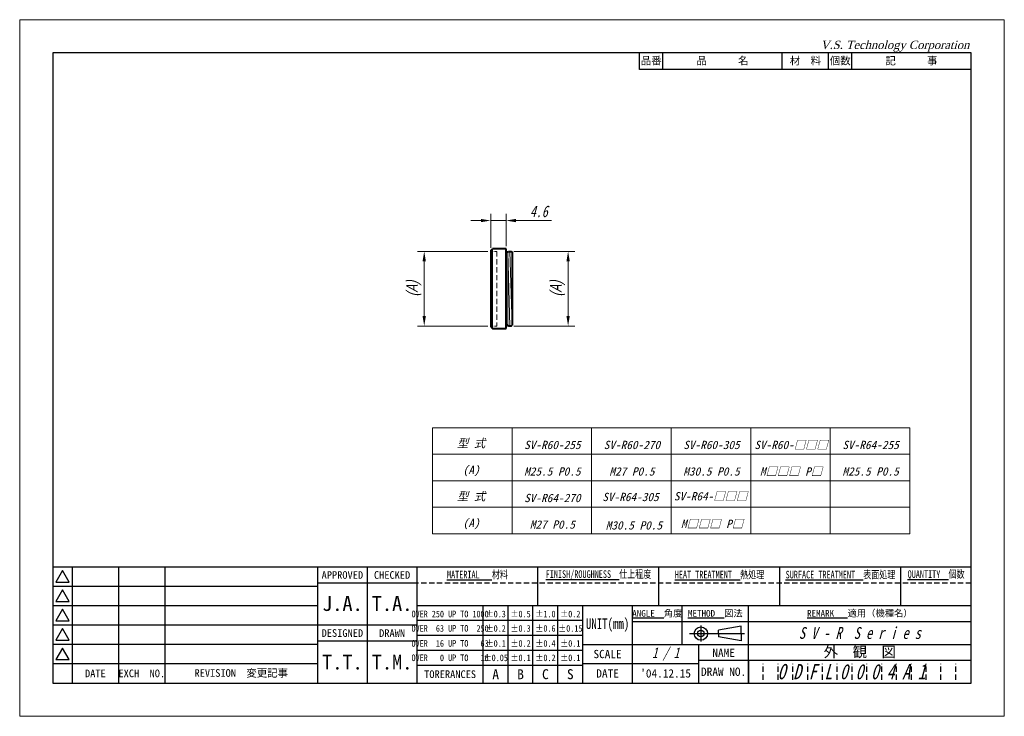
# Model space of a CAD drawing. Header units: millimetres. Extents: x 0 to 297, y 0 to 210.
import ezdxf
from ezdxf.enums import TextEntityAlignment as Align

# ---------------------------------------------------------------- set-up
doc = ezdxf.new("R2010")
doc.units = ezdxf.units.MM
doc.header["$LTSCALE"] = 0.25
doc.linetypes.add('HIDDEN', pattern=[9.525, 6.35, -3.175])
for name, color, linetype, lineweight in [('11-太線', 7, 'Continuous', 40), ('12-中線', 7, 'Continuous', 20), ('3-かくれ線', 5, 'HIDDEN', 20), ('4-寸法線', 5, 'Continuous', 20), ('5-文字', 5, 'Continuous', 20), ('6-図面枠', 5, 'Continuous', 25), ('補助線', 254, 'Continuous', 0)]:
    doc.layers.add(name, color=color, linetype=linetype, lineweight=lineweight)
doc.styles.add('(TNK)aSS', font='MS Gothic.ttf', dxfattribs={"width": 0.75, "oblique": 15, "height": 3.5})
doc.styles.add('italic_01', font='MS Gothic.ttf', dxfattribs={"width": 0.75, "oblique": 15, "height": 2})
doc.styles.add('narrow_01', font='MS Gothic.ttf', dxfattribs={"width": 0.75, "height": 2})
doc.styles.add('VST', font='CENTURY.TTF', dxfattribs={"oblique": 15, "height": 2.5})
doc.dimstyles.new('TMIZO', dxfattribs={"dimscale": 0, "dimtxt": 3.5, "dimasz": 3, "dimexe": 2, "dimexo": 0.8, "dimgap": 1, "dimtad": 3, "dimtoh": 1, "dimdec": 1, "dimrnd": 0.005, "dimdsep": 46, "dimtxsty": '(TNK)aSS', "dimcen": 0, "dimclrd": 5, "dimclre": 5, "dimclrt": 5, "dimaunit": 1, "dimadec": 0, "dimazin": 2, "dimtfac": 1, "dimtdec": 1, "dimtmove": 0, "dimatfit": 3, "dimfxl": 1, "dimtolj": 1, "dimtzin": 0, "dimlwd": -1, "dimlwe": -1, "dimarcsym": 0})

# ---------------------------------------------------------------- blocks, each defined once
blk = doc.blocks.new('*D1')
at = {"layer": '4-寸法線', "color": 5}
for p, q in [((141.2, 140.16), (120.02, 140.16)), ((122.02, 137.16), (122.02, 120.66)), ((141.2, 117.66), (120.02, 117.66))]:
    blk.add_line(p, q, dxfattribs=at)
for points in [[(121.52, 137.16), (122.52, 137.16), (122.02, 140.16)], [(121.52, 120.66), (122.52, 120.66), (122.02, 117.66)]]:
    blk.add_solid(points, dxfattribs=at)
at = {"layer": 'Defpoints', "color": 0}
for p in [(142, 140.16), (122.02, 117.66), (142, 117.66)]:
    blk.add_point(p, dxfattribs=at)
at = {"layer": '4-寸法線', "color": 5, "insert": (118.86, 128.91), "char_height": 3.5, "attachment_point": 5, "rotation": 90, "style": '(TNK)aSS'}
blk.add_mtext('\\A1;{\\fMS UI Gothic|b0|i0|c0|p17;(A)}', dxfattribs=at)
blk = doc.blocks.new('*D2')
at = {"layer": '4-寸法線', "color": 5}
for p, q in [((149.05, 140.16), (167.42, 140.16)), ((165.42, 120.66), (165.42, 137.16)), ((149.05, 117.66), (167.42, 117.66))]:
    blk.add_line(p, q, dxfattribs=at)
for points in [[(164.92, 137.16), (165.92, 137.16), (165.42, 140.16)], [(164.92, 120.66), (165.92, 120.66), (165.42, 117.66)]]:
    blk.add_solid(points, dxfattribs=at)
at = {"layer": 'Defpoints', "color": 0}
for p in [(148.25, 140.16), (165.42, 140.16), (148.25, 117.66)]:
    blk.add_point(p, dxfattribs=at)
at = {"layer": '4-寸法線', "color": 5, "insert": (162.25, 128.91), "char_height": 3.5, "attachment_point": 5, "rotation": 90, "style": '(TNK)aSS'}
blk.add_mtext('\\A1;{\\fMS UI Gothic|b0|i0|c0|p17;(A)}', dxfattribs=at)
blk = doc.blocks.new('*D3')
at = {"layer": '5-文字', "color": 5}
for p, q in [((139.1, 149.45), (136.1, 149.45)), ((142.1, 141.21), (142.1, 151.45)), ((142.1, 149.45), (146.7, 149.45)), ((146.7, 141.71), (146.7, 151.45)), ((149.7, 149.45), (160.45, 149.45))]:
    blk.add_line(p, q, dxfattribs=at)
for points in [[(139.1, 149.95), (139.1, 148.95), (142.1, 149.45)], [(149.7, 149.95), (149.7, 148.95), (146.7, 149.45)]]:
    blk.add_solid(points, dxfattribs=at)
at = {"layer": 'Defpoints', "color": 0}
for p in [(146.7, 149.45), (142.1, 140.41), (146.7, 140.91)]:
    blk.add_point(p, dxfattribs=at)
at = {"layer": '5-文字', "color": 5, "insert": (156.58, 152.2), "char_height": 3.5, "attachment_point": 5, "style": '(TNK)aSS'}
blk.add_mtext('\\A1;4.6', dxfattribs=at)

msp = doc.modelspace()

# ---------------------------------------------------------------- linework, layer by layer
at = {"layer": '11-太線'}
for p, q in [((142.1, 140.41), (142.6, 140.91)), ((142.1, 140.41), (142.1, 117.41)), ((146.7, 140.91), (142.6, 140.91)), ((146.7, 116.91), (146.7, 140.91)), ((147.2, 139.91), (146.7, 139.91)), ((147.2, 139.91), (147.45, 140.16)), ((147.45, 140.16), (148.25, 140.16)), ((148.25, 140.16), (148.5, 139.91)), ((148.5, 139.91), (148.5, 117.91)), ((142.1, 117.41), (142.6, 116.91)), ((142.6, 116.91), (146.7, 116.91)), ((147.2, 117.91), (146.7, 117.91)), ((147.2, 117.91), (147.45, 117.66)), ((148.25, 117.66), (147.45, 117.66)), ((148.25, 117.66), (148.5, 117.91))]:
    msp.add_line(p, q, dxfattribs=at)
at = {"layer": '12-中線'}
for p, q in [((142.1, 140.36), (142.6, 140.86)), ((142.1, 140.19), (142.6, 140.68)), ((142.1, 139.92), (142.6, 140.4)), ((142.1, 139.54), (142.6, 140)), ((142.6, 140.91), (142.6, 116.91)), ((147.2, 139.91), (147.85, 117.66)), ((147.2, 117.91), (147.2, 139.91)), ((147.85, 140.16), (148.5, 117.91)), ((142.1, 139.06), (142.6, 139.5)), ((142.1, 138.47), (142.6, 138.89)), ((142.1, 137.8), (142.6, 138.19)), ((142.1, 137.04), (142.6, 137.4)), ((142.1, 136.21), (142.6, 136.53)), ((142.1, 135.3), (142.6, 135.58)), ((142.1, 134.33), (142.6, 134.57)), ((142.1, 133.31), (142.6, 133.51)), ((142.1, 132.25), (142.6, 132.4)), ((142.1, 131.16), (142.6, 131.25)), ((142.1, 130.04), (142.6, 130.09)), ((142.1, 128.91), (142.6, 128.91)), ((142.1, 127.79), (142.6, 127.74)), ((142.1, 126.67), (142.6, 126.57)), ((142.1, 125.57), (142.6, 125.43)), ((142.1, 124.51), (142.6, 124.32)), ((142.1, 123.49), (142.6, 123.26)), ((142.1, 122.52), (142.6, 122.25)), ((142.1, 121.62), (142.6, 121.3)), ((142.1, 120.78), (142.6, 120.43)), ((142.1, 120.02), (142.6, 119.64)), ((142.1, 119.35), (142.6, 118.94)), ((142.1, 118.77), (142.6, 118.33)), ((142.1, 118.29), (142.6, 117.83)), ((142.1, 117.91), (142.6, 117.43)), ((142.1, 117.63), (142.6, 117.14)), ((142.1, 117.47), (142.6, 116.97))]:
    msp.add_line(p, q, dxfattribs=at)
at = {"layer": '3-かくれ線', "ltscale": 0.5}
for p, q in [((142, 140.16), (143.9, 140.16)), ((142, 117.66), (143.9, 117.66))]:
    msp.add_line(p, q, dxfattribs=at)
at = {"layer": '3-かくれ線'}
msp.add_line((143.9, 140.16), (143.9, 117.66), dxfattribs=at)
at = {"layer": '5-文字'}
for p, q in [((124.5, 87), (124.5, 55)), ((268.5, 87), (124.5, 87)), ((148.5, 87), (148.5, 55)), ((172.5, 71), (172.5, 87)), ((196.5, 87), (196.5, 71)), ((220.5, 71), (220.5, 87)), ((244.5, 87), (244.5, 55)), ((268.5, 87), (268.5, 71)), ((124.5, 79), (268.5, 79)), ((268.5, 71), (124.5, 71)), ((172.5, 55), (172.5, 71)), ((196.5, 71), (196.5, 55)), ((220.5, 55), (220.5, 71)), ((268.5, 55), (268.5, 71)), ((268.5, 63), (124.5, 63)), ((124.5, 55), (268.5, 55))]:
    msp.add_line(p, q, dxfattribs=at)
at = {"layer": '6-図面枠'}
for p, q in [((10, 200), (10, 10)), ((287, 200), (10, 200)), ((187, 195), (187, 200)), ((194, 195), (194, 200)), ((230, 195), (230, 200)), ((244, 195), (244, 200)), ((251, 195), (251, 200)), ((287, 10), (287, 200)), ((287, 195), (187, 195)), ((287, 45), (10, 45)), ((15.83, 45), (15.83, 10)), ((29.83, 45), (29.83, 10)), ((43.83, 45), (43.83, 10)), ((89.83, 45), (89.83, 10)), ((104.83, 45), (104.83, 10)), ((119.83, 45), (119.83, 10)), ((156.33, 33.33), (156.33, 45)), ((192.83, 33.33), (192.83, 45)), ((229.33, 33.33), (229.33, 45)), ((265.83, 33.33), (265.83, 45)), ((15.83, 39.17), (10, 39.17)), ((29.83, 39.17), (15.83, 39.17)), ((43.83, 39.17), (29.83, 39.17)), ((89.83, 39.17), (43.83, 39.17)), ((119.83, 40.17), (89.83, 40.17)), ((15.83, 33.33), (10, 33.33)), ((29.83, 33.33), (15.83, 33.33)), ((43.83, 33.33), (29.83, 33.33)), ((89.83, 33.33), (43.83, 33.33)), ((287, 33.33), (119.83, 33.33)), ((139.83, 10), (139.83, 33.33)), ((147.33, 10), (147.33, 33.33)), ((154.83, 10), (154.83, 33.33)), ((162.33, 10), (162.33, 33.33)), ((169.83, 10), (169.83, 33.33)), ((184.83, 21.67), (184.83, 33.33)), ((199.83, 21.67), (199.83, 33.33)), ((219.83, 10), (219.83, 33.33)), ((15.83, 27.5), (10, 27.5)), ((29.83, 27.5), (15.83, 27.5)), ((43.83, 27.5), (29.83, 27.5)), ((89.83, 27.5), (43.83, 27.5)), ((119.83, 27.5), (89.83, 27.5)), ((169.83, 28.83), (119.83, 28.83)), ((287, 28.5), (184.83, 28.5)), ((205.48, 27.33), (205.48, 22.53)), ((217.6, 27.15), (210.8, 25.94)), ((217.6, 24.93), (217.6, 27.15)), ((169.83, 24.33), (119.83, 24.33)), ((202, 24.93), (218.66, 24.93)), ((210.8, 24.93), (210.8, 25.94)), ((210.8, 24.93), (210.8, 23.91)), ((217.6, 22.7), (210.8, 23.91)), ((217.6, 24.93), (217.6, 22.7)), ((15.83, 21.67), (10, 21.67)), ((29.83, 21.67), (15.83, 21.67)), ((43.83, 21.67), (29.83, 21.67)), ((89.83, 21.67), (43.83, 21.67)), ((119.83, 22.67), (89.83, 22.67)), ((169.83, 21.67), (287, 21.67)), ((184.83, 10), (184.83, 21.67)), ((204.83, 10), (204.83, 21.67)), ((169.83, 19.83), (119.83, 19.83)), ((15.83, 15.83), (10, 15.83)), ((29.83, 15.83), (15.83, 15.83)), ((43.83, 15.83), (29.83, 15.83)), ((89.83, 15.83), (43.83, 15.83)), ((169.83, 15.33), (119.83, 15.33)), ((204.83, 15.83), (169.83, 15.83)), ((287, 16.83), (204.83, 16.83)), ((219.83, 16.83), (219.83, 10)), ((10, 10), (287, 10))]:
    msp.add_line(p, q, dxfattribs=at)
at = {"layer": '6-図面枠', "linetype": 'HIDDEN'}
msp.add_line((287, 40.17), (119.83, 40.17), dxfattribs=at)
at = {"layer": '6-図面枠', "color": 2, "linetype": 'HIDDEN'}
for p, q in [((224.3, 11), (224.3, 15.83)), ((228.77, 11), (228.77, 15.83)), ((233.23, 11), (233.23, 15.83)), ((237.7, 11), (237.7, 15.83)), ((242.17, 11), (242.17, 15.83)), ((246.63, 11), (246.63, 15.83)), ((251.1, 11), (251.1, 15.83)), ((255.57, 11), (255.57, 15.83)), ((260.03, 11), (260.03, 15.83)), ((264.5, 11), (264.5, 15.83)), ((268.97, 11), (268.97, 15.83)), ((273.43, 11), (273.43, 15.83)), ((277.9, 11), (277.9, 15.83)), ((282.37, 11), (282.37, 15.83))]:
    msp.add_line(p, q, dxfattribs=at)
at = {"layer": '6-図面枠'}
for points in [[(12.92, 43.92), (10.9, 40.42), (14.94, 40.42)], [(12.92, 38.08), (10.9, 34.58), (14.94, 34.58)], [(12.92, 32.25), (10.9, 28.75), (14.94, 28.75)], [(12.92, 26.42), (10.9, 22.92), (14.94, 22.92)], [(12.92, 20.58), (10.9, 17.08), (14.94, 17.08)]]:
    msp.add_lwpolyline(points, close=True, dxfattribs=at)
for radius in [2, 1]:
    msp.add_circle((205.48, 24.93), radius, dxfattribs=at)
at = {"layer": '補助線'}
for p, q in [((297, 210), (0, 210)), ((0, 210), (0, 0)), ((297, 0), (297, 210)), ((0, 0), (297, 0))]:
    msp.add_line(p, q, dxfattribs=at)

# ---------------------------------------------------------------- texts
at = {"layer": '5-文字', "style": '(TNK)aSS', "oblique": 15}
for s, p in [('型 式', (136.18, 81.03)), ('SV-R60-□□□', (232.68, 80.56)), ('SV-R60-255', (160.68, 80.56)), ('SV-R60-270', (184.68, 80.56)), ('SV-R60-305', (208.68, 80.56)), ('SV-R64-255', (256.68, 80.56)), ('(A)', (136.18, 73.03)), ('M25.5 P0.5', (160.68, 72.56)), ('M27 P0.5', (184.68, 72.56)), ('M30.5 P0.5', (208.68, 72.56)), ('M□□□ P□', (232.68, 72.56)), ('M25.5 P0.5', (256.68, 72.56)), ('型 式', (136.18, 65.03)), ('SV-R64-270', (160.68, 64.56)), ('SV-R64-305', (184.26, 64.87)), ('SV-R64-□□□', (208.4, 65.09)), ('(A)', (136.18, 57.03)), ('M□□□ P□', (208.85, 56.78)), ('M27 P0.5', (160.68, 56.56)), ('M30.5 P0.5', (185.28, 56.31))]:
    msp.add_text(s, height=2.5, dxfattribs=at).set_placement(p, align=Align.CENTER)
at = {"layer": '6-図面枠'}
for s, insert, char_height, width, attachment_point, style in [('V.S. Technology Corporation', (241.58, 203.67), 2.5, 50, 1, 'VST'), ('{\\fＭＳ ゴシック|b0|i0|c128|p49;\\LFINISH/ROUGHNESS\\l  仕上程度}', (174.58, 42.58), 2.3, 36.5, 5, 'narrow_01'), ('{\\fＭＳ ゴシック|b0|i0|c128|p49;\\LHEAT TREATMENT\\l  熱処理}', (211.08, 42.58), 2.3, 36.5, 5, 'narrow_01'), ('{\\fＭＳ ゴシック|b0|i0|c128|p49;\\LSURFACE TREATMENT\\l  表面処理}', (247.58, 42.58), 2.3, 36.5, 5, 'narrow_01'), ('{\\fＭＳ ゴシック|b0|i0|c128|p49;\\LQUANTITY\\l  個数}', (276.42, 42.58), 2.3, 21.1667, 5, 'narrow_01'), ('{\\fＭＳ ゴシック|b0|i0|c128|p49;\\LMATERIAL\\l   材料}', (138.08, 42.58), 2.3, 36.5, 5, 'narrow_01'), ('OVER 250 UP TO 1000', (129.83, 30.82), 2, 20, 5, 'narrow_01'), ('±0.3', (143.58, 30.82), 2, 7.5, 5, 'narrow_01'), ('±0.5', (151.08, 30.82), 2, 7.5, 5, 'narrow_01'), ('±1.0', (158.58, 30.82), 2, 7.5, 5, 'narrow_01'), ('±0.2', (166.08, 30.82), 2, 7.5, 5, 'narrow_01'), ('UNIT(mm)', (177.33, 27.5), 3.2, 15, 5, 'narrow_01'), ('OVER  63 UP TO  250', (129.83, 26.48), 2, 20, 5, 'narrow_01'), ('±0.2', (143.58, 26.48), 2, 7.5, 5, 'narrow_01'), ('{\\fＭＳ ゴシック|b0|i0|c128|p49;±0.3}', (151.08, 26.48), 2, 7.5, 5, 'narrow_01'), ('{\\fＭＳ ゴシック|b0|i0|c128|p49;±0.6}', (158.58, 26.48), 2, 7.5, 5, 'narrow_01'), ('{\\fＭＳ ゴシック|b0|i0|c128|p49;±0.15}', (166.08, 26.48), 2, 7.5, 5, 'narrow_01'), ('S V - R  S e r i e s', (253.42, 25.08), 3.6, 67.1667, 5, 'italic_01'), ('OVER  16 UP TO   63', (129.83, 21.95), 2, 20, 5, 'narrow_01'), ('{\\fＭＳ ゴシック|b0|i0|c128|p49;±0.1}', (143.58, 21.95), 2, 7.5, 5, 'narrow_01'), ('{\\fＭＳ ゴシック|b0|i0|c128|p49;±0.2}', (151.08, 21.95), 2, 7.5, 5, 'narrow_01'), ('{\\fＭＳ ゴシック|b0|i0|c128|p49;±0.4}', (158.58, 21.95), 2, 7.5, 5, 'narrow_01'), ('{\\fＭＳ ゴシック|b0|i0|c128|p49;±0.1}', (166.08, 21.95), 2, 7.5, 5, 'narrow_01'), ('1 / 1', (194.83, 18.75), 3.2, 20, 5, 'italic_01'), ('OVER   0 UP TO   16', (129.83, 17.62), 2, 20, 5, 'narrow_01'), ('{\\fＭＳ ゴシック|b0|i0|c128|p49;±0.05}', (143.58, 17.62), 2, 7.5, 5, 'narrow_01'), ('{\\fＭＳ ゴシック|b0|i0|c128|p49;±0.1}', (151.08, 17.62), 2, 7.5, 5, 'narrow_01'), ('{\\fＭＳ ゴシック|b0|i0|c128|p49;±0.2}', (158.58, 17.62), 2, 7.5, 5, 'narrow_01'), ('{\\fＭＳ ゴシック|b0|i0|c128|p49;±0.1}', (166.08, 17.62), 2, 7.5, 5, 'narrow_01'), ('O D F L 0 0 0 4 A 1', (250.92, 13.42), 4.6, 67.1667, 5, 'italic_01')]:
    msp.add_mtext(s, dxfattribs=dict(at, insert=insert, char_height=char_height, width=width, attachment_point=attachment_point, style=style))
at = {"layer": '6-図面枠', "attachment_point": 5}
for s, insert, char_height, width in [('{\\fＭＳ ゴシック|b0|i0|c128|p49;品\u3000\u3000\u3000名}', (212, 197.5), 2.3, 36), ('{\\fＭＳ ゴシック|b0|i0|c128|p49;品番}', (190.5, 197.5), 2.3, 7), ('{\\fＭＳ ゴシック|b0|i0|c128|p49;材\u3000料}', (237, 197.5), 2.3, 14), ('{\\fＭＳ ゴシック|b0|i0|c128|p49;個数}', (247.5, 197.5), 2.3, 7), ('{\\fＭＳ ゴシック|b0|i0|c128|p49;記\u3000\u3000\u3000事}', (269, 197.5), 2.3, 36), ('{\\fＭＳ ゴシック|b0|i0|c128|p49;APPROVED}', (97.33, 42.58), 2.3, 15), ('{\\fＭＳ ゴシック|b0|i0|c128|p49;CHECKED}', (112.33, 42.58), 2.3, 15), ('{\\fＭＳ ゴシック|b0|i0|c128|p49;J.A.}', (97.35, 33.97), 4.5, 15), ('{\\fＭＳ ゴシック|b0|i0|c128|p49;T.A.}', (112.33, 33.97), 4.5, 15), ('{\\fＭＳ ゴシック|b0|i0|c128|p49;\\LANGLE\\l  角度}', (192.33, 30.92), 2, 15), ('{\\fＭＳ ゴシック|b0|i0|c128|p49;\\LMETHOD\\l  図法}', (209.83, 30.92), 2, 20), ('{\\fＭＳ ゴシック|b0|i0|c128|p49;\\LREMARK\\l   適用（機種名）}', (253.42, 30.92), 2, 67.1667), ('{\\fＭＳ ゴシック|b0|i0|c128|p49;DESIGNED}', (97.33, 25.08), 2.3, 15), ('{\\fＭＳ ゴシック|b0|i0|c128|p49;DRAWN}', (112.33, 25.08), 2.3, 15), ('{\\fＭＳ ゴシック|b0|i0|c128|p49;外\u3000観\u3000図}', (253.42, 19.25), 3.2, 67.1667), ('{\\fＭＳ ゴシック|b0|i0|c128|p49;T.T.}', (97.35, 16.33), 4.5, 15), ('{\\fＭＳ ゴシック|b0|i0|c128|p49;T.M.}', (112.33, 16.33), 4.5, 15), ('{\\fＭＳ ゴシック|b0|i0|c128|p49;SCALE}', (177.33, 18.75), 2.5, 15), ('{\\fＭＳ ゴシック|b0|i0|c128|p49;NAME}', (212.33, 19.15), 2.5, 15), ('{\\fＭＳ ゴシック|b0|i0|c128|p49;EXCH  NO.}', (36.83, 12.92), 2.3, 14), ('{\\fＭＳ ゴシック|b0|i0|c128|p49;DRAW NO.}', (212.33, 13.42), 2.5, 15), ('{\\fＭＳ ゴシック|b0|i0|c128|p49;DATE}', (22.83, 12.92), 2.3, 14), ('{\\fＭＳ ゴシック|b0|i0|c128|p49;REVISION  変更記事}', (66.83, 12.92), 2.3, 46), ('{\\fＭＳ ゴシック|b0|i0|c128|p49;TORERANCES}', (129.83, 12.67), 2.3, 20), ('{\\fＭＳ ゴシック|b0|i0|c128|p49;A}', (143.58, 12.67), 3, 7.5), ('{\\fＭＳ ゴシック|b0|i0|c128|p49;B}', (151.08, 12.67), 3, 7.5), ('{\\fＭＳ ゴシック|b0|i0|c128|p49;C}', (158.58, 12.67), 3, 7.5), ('{\\fＭＳ ゴシック|b0|i0|c128|p49;S}', (166.08, 12.67), 3, 7.5), ('{\\fＭＳ ゴシック|b0|i0|c128|p49;DATE}', (177.33, 12.92), 2.5, 15), ("{\\fMS Gothic|b0|i0|c128|p49;'04.12.15}", (194.83, 12.92), 2.5, 20)]:
    msp.add_mtext(s, dxfattribs=dict(at, insert=insert, char_height=char_height, width=width))

# ---------------------------------------------------------------- dimensions: what is measured, and where the dimension line sits
at = {"layer": '4-寸法線'}
for base, p1, p2, angle, picture, middle in [((122.02, 117.66), (142, 140.16), (142, 117.66), 90, '*D1', (118.86, 128.91)), ((165.42, 140.16), (148.25, 117.66), (148.25, 140.16), 270, '*D2', (162.25, 128.91))]:
    dim = msp.add_linear_dim(base=base, p1=p1, p2=p2, angle=angle, text='{\\fMS UI Gothic|b0|i0|c0|p17;(A)}', dimstyle='TMIZO', override={"dimscale": 1}, dxfattribs=at)
    dim.commit()
    dim.dimension.update_dxf_attribs({"geometry": picture, "text_midpoint": middle})
at = {"layer": '5-文字'}
dim = msp.add_linear_dim(base=(146.7, 149.45), p1=(142.1, 140.41), p2=(146.7, 140.91), dimstyle='TMIZO', override={"dimscale": 1}, dxfattribs=at)
dim.commit()
dim.dimension.update_dxf_attribs({"geometry": '*D3', "text_midpoint": (156.58, 152.2)})

doc.saveas('drawing.dxf')
